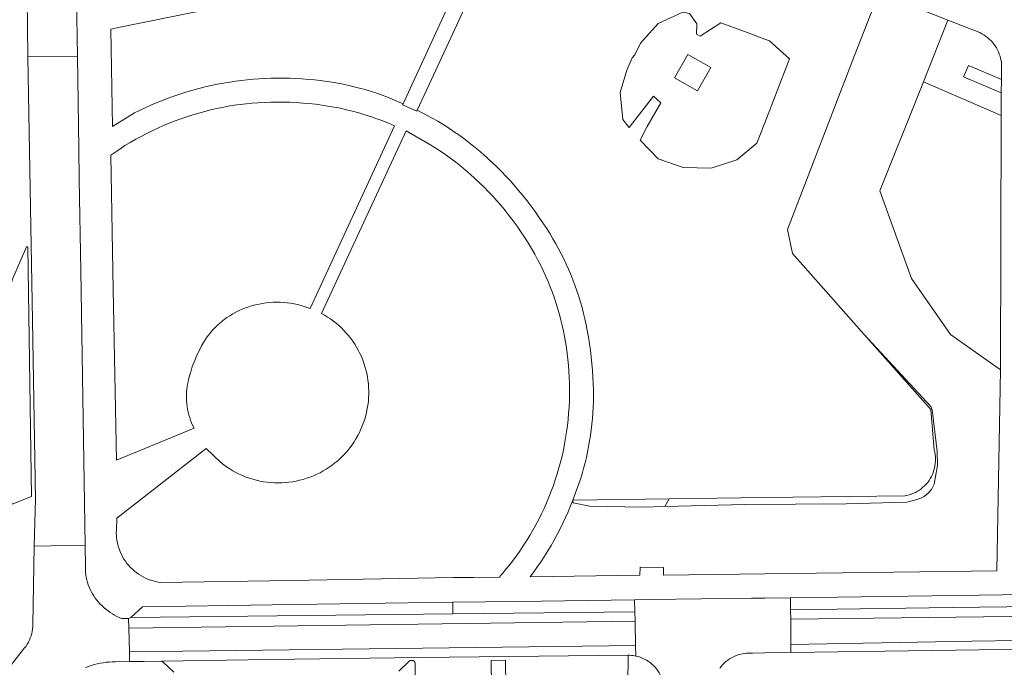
# Model space of a CAD drawing. Header units: metres. Extents: x 89888 to 94270, y 464165 to 468904.
# Tile 226 of 256: x 92378 to 92539, y 466816 to 466922. Entities that reach past the tile are written whole.
import ezdxf

# ---------------------------------------------------------------- set-up
doc = ezdxf.new("R2010")
doc.units = ezdxf.units.M
for name, color, linetype, lineweight in [('B_BEBOUWINGSGRENS_0', 251, 'CONTINUOUS', 13), ('K_KUNSTWERKGRENS_1', 251, 'CONTINUOUS', 13), ('T_CULTUURGRENS_0', 251, 'CONTINUOUS', 13), ('V_WEGGRENS_0', 251, 'CONTINUOUS', 13), ('W_WALBESCHERMING_LIJN_0', 251, 'CONTINUOUS', 13)]:
    doc.layers.add(name, color=color, linetype=linetype, lineweight=lineweight)

msp = doc.modelspace()

# ---------------------------------------------------------------- linework, layer by layer
at = {"layer": 'B_BEBOUWINGSGRENS_0'}
msp.add_lwpolyline([(92491.15, 466914.06), (92487.34, 466916.22), (92485.16, 466912.39), (92488.96, 466910.22), (92491.15, 466914.06)], dxfattribs=at)
at = {"layer": 'K_KUNSTWERKGRENS_1'}
for p, q in [((92445.23, 466912.12), (92454.96, 466933.19)), ((92451.83, 466932.61), (92442.04, 466911.35)), ((92442.89, 466907.06), (92445.23, 466912.12)), ((92442.04, 466911.35), (92440.55, 466908.1))]:
    msp.add_line(p, q, dxfattribs=at)
msp.add_lwpolyline([(92440.55, 466908.1), (92440.47, 466907.94), (92442.81, 466906.88), (92442.89, 466907.06)], dxfattribs=at)
at = {"layer": 'T_CULTUURGRENS_0'}
for p, q in [((92530.08, 466921.87), (92526.09, 466911.73)), ((92526.09, 466911.73), (92538.87, 466906.2)), ((92484.3, 466843.23), (92483.59, 466841.96))]:
    msp.add_line(p, q, dxfattribs=at)
for points in [[(92526.09, 466911.73), (92525.33, 466909.8), (92518.93, 466893.82), (92524.13, 466879.43), (92530.52, 466870.24), (92538.73, 466864.41)], [(92516.34, 466870.24), (92527.31, 466858.39), (92527.5, 466857.86), (92528.33, 466850.99), (92528.38, 466848.72), (92527.85, 466845.64), (92527.39, 466844.75), (92526.86, 466844.16), (92526.19, 466843.64), (92525.48, 466843.29), (92524.65, 466843.04), (92523.35, 466842.67), (92513.4, 466842.43), (92496.72, 466842.28), (92483.59, 466841.96)], [(92483.59, 466841.96), (92479.92, 466841.87), (92471.21, 466842.03), (92468.51, 466842.6), (92468.47, 466843.03)]]:
    msp.add_lwpolyline(points, dxfattribs=at)
at = {"layer": 'V_WEGGRENS_0'}
for p, q in [((92378.78, 466926.5), (92378.9, 466915.81)), ((92387.03, 466915.94), (92386.87, 466926.64)), ((92520.4, 466925.7), (92530.08, 466921.87)), ((92378.9, 466915.81), (92387.03, 466915.94)), ((92387.27, 466900.78), (92387.03, 466915.94)), ((92538.89, 466912.13), (92538.88, 466909.9)), ((92538.88, 466909.9), (92538.87, 466906.2)), ((92538.87, 466906.2), (92538.73, 466864.41)), ((92387.35, 466895.66), (92387.27, 466900.78)), ((92538.73, 466864.41), (92538.15, 466831.41)), ((92379.92, 466835.47), (92388.29, 466835.62)), ((92479.49, 466830.68), (92461.43, 466830.43)), ((92575.68, 466827.95), (92504.24, 466827)), ((92448.72, 466826.24), (92448.74, 466824.34)), ((92478.65, 466824.67), (92478.6, 466826.66)), ((92504.24, 466827), (92504.26, 466825)), ((92448.74, 466824.34), (92478.65, 466824.67)), ((92478.68, 466823.12), (92478.65, 466824.67)), ((92504.26, 466825), (92504.27, 466823.49)), ((92395.43, 466823.56), (92394.29, 466823.57)), ((92395.83, 466823.76), (92395.43, 466823.56)), ((92395.43, 466823.56), (92395.47, 466821.99)), ((92395.47, 466821.99), (92478.68, 466823.12)), ((92395.83, 466823.76), (92448.74, 466824.34)), ((92478.68, 466823.12), (92478.78, 466819.13)), ((92504.27, 466823.49), (92504.3, 466819.29)), ((92395.57, 466818.12), (92395.47, 466821.99)), ((92478.78, 466819.13), (92395.57, 466818.12)), ((92395.57, 466818.12), (92395.6, 466816.5)), ((92478.82, 466817.41), (92478.78, 466819.13)), ((92504.3, 466819.29), (92504.31, 466817.99)), ((92504.31, 466817.99), (92575.92, 466819.02))]:
    msp.add_line(p, q, dxfattribs=at)
for points in [[(92530.08, 466921.87), (92535.34, 466919.8), (92535.68, 466919.62), (92536, 466919.43), (92536.31, 466919.22), (92536.61, 466919), (92536.89, 466918.75), (92537.16, 466918.49), (92537.41, 466918.22), (92537.65, 466917.92), (92537.87, 466917.62), (92538.07, 466917.3), (92538.25, 466916.98), (92538.41, 466916.64), (92538.55, 466916.29), (92538.67, 466915.94), (92538.77, 466915.58), (92538.84, 466915.21), (92538.9, 466914.84), (92538.93, 466914.47), (92538.94, 466914.09), (92538.93, 466913.72), (92538.9, 466913.34), (92538.89, 466912.13)], [(92378.9, 466915.81), (92379.68, 466872.55), (92380.12, 466843.17), (92379.92, 466835.47)], [(92538.89, 466912.13), (92533.48, 466914.43), (92532.65, 466912.54), (92538.88, 466909.9)], [(92392.55, 466899.67), (92393.99, 466900.69), (92394.85, 466901.24), (92395.73, 466901.77), (92396.62, 466902.28), (92397.51, 466902.77), (92398.42, 466903.24), (92399.34, 466903.7), (92400.26, 466904.13), (92401.2, 466904.54), (92402.14, 466904.94), (92403.09, 466905.31), (92404.05, 466905.66), (92405.02, 466905.99), (92405.99, 466906.31), (92406.97, 466906.6), (92407.96, 466906.87), (92408.95, 466907.12), (92409.91, 466907.33), (92410.87, 466907.53), (92411.83, 466907.71), (92412.8, 466907.87), (92413.77, 466908), (92414.75, 466908.12), (92415.72, 466908.21), (92416.7, 466908.28), (92417.75, 466908.34), (92418.8, 466908.38), (92419.86, 466908.39), (92420.91, 466908.39), (92421.96, 466908.36), (92423.01, 466908.31), (92424.06, 466908.24), (92425.11, 466908.16), (92426.14, 466908.04), (92427.18, 466907.91), (92428.2, 466907.75), (92429.23, 466907.57), (92430.25, 466907.37), (92431.26, 466907.14), (92432.27, 466906.89), (92433.27, 466906.62), (92434.27, 466906.32), (92435.26, 466906.01), (92436.24, 466905.67), (92437.21, 466905.3), (92438.18, 466904.92), (92439.13, 466904.52), (92425.27, 466874.52), (92423.79, 466874.99), (92423.23, 466875.14), (92422.66, 466875.26), (92422.09, 466875.36), (92421.52, 466875.44), (92420.94, 466875.49), (92420.36, 466875.52), (92419.78, 466875.53), (92419.2, 466875.52), (92418.62, 466875.48), (92418.04, 466875.42), (92417.47, 466875.34), (92416.9, 466875.23), (92416.33, 466875.11), (92415.77, 466874.96), (92415.22, 466874.78), (92414.67, 466874.59), (92414.13, 466874.38), (92413.6, 466874.14), (92413.08, 466873.88), (92412.57, 466873.6), (92412.07, 466873.3), (92411.59, 466872.99), (92411.17, 466872.69), (92410.77, 466872.38), (92410.38, 466872.05), (92410, 466871.7), (92409.63, 466871.34), (92409.28, 466870.97), (92408.95, 466870.58), (92408.63, 466870.18), (92408.32, 466869.77), (92408.04, 466869.35), (92407.77, 466868.91), (92407.44, 466868.34), (92407.13, 466867.76), (92406.84, 466867.17), (92406.57, 466866.57), (92406.31, 466865.96), (92406.07, 466865.35), (92405.86, 466864.73), (92405.66, 466864.1), (92405.48, 466863.46), (92405.32, 466862.83), (92405.18, 466862.18), (92405.1, 466861.72), (92405.04, 466861.25), (92404.99, 466860.78), (92404.97, 466860.3), (92404.96, 466859.83), (92404.98, 466859.36), (92405.01, 466858.89), (92405.07, 466858.42), (92405.15, 466857.95), (92405.24, 466857.49), (92405.35, 466857.03), (92405.49, 466856.58), (92405.64, 466856.13), (92405.81, 466855.69), (92406, 466855.25), (92406.21, 466854.83), (92393.46, 466849.57)], [(92393.52, 466840.07), (92408.21, 466851.48), (92410.6, 466849.18), (92411.08, 466848.82), (92411.56, 466848.47), (92412.06, 466848.14), (92412.58, 466847.84), (92413.1, 466847.55), (92413.64, 466847.28), (92414.18, 466847.04), (92414.74, 466846.82), (92415.3, 466846.62), (92415.88, 466846.44), (92416.45, 466846.29), (92417.04, 466846.16), (92417.63, 466846.05), (92418.22, 466845.97), (92418.81, 466845.91), (92419.41, 466845.87), (92420.01, 466845.86), (92420.61, 466845.87), (92421.2, 466845.9), (92421.8, 466845.96), (92422.39, 466846.04), (92422.98, 466846.15), (92423.56, 466846.28), (92424.14, 466846.43), (92424.71, 466846.61), (92425.28, 466846.8), (92425.83, 466847.03), (92426.38, 466847.27), (92426.91, 466847.53), (92427.42, 466847.81), (92427.93, 466848.11), (92428.42, 466848.43), (92428.9, 466848.77), (92429.37, 466849.12), (92429.82, 466849.5), (92430.25, 466849.89), (92430.67, 466850.3), (92431.07, 466850.73), (92431.46, 466851.17), (92431.83, 466851.63), (92432.17, 466852.1), (92432.5, 466852.59), (92432.82, 466853.09), (92433.11, 466853.61), (92433.38, 466854.13), (92433.63, 466854.67), (92433.86, 466855.22), (92434.07, 466855.77), (92434.26, 466856.33), (92434.42, 466856.9), (92434.56, 466857.48), (92434.68, 466858.06), (92434.77, 466858.64), (92434.85, 466859.23), (92434.9, 466859.82), (92434.92, 466860.41), (92434.92, 466860.99), (92434.9, 466861.57), (92434.86, 466862.14), (92434.79, 466862.72), (92434.7, 466863.29), (92434.59, 466863.85), (92434.46, 466864.41), (92434.3, 466864.97), (92434.13, 466865.52), (92433.93, 466866.06), (92433.71, 466866.6), (92433.47, 466867.12), (92433.2, 466867.64), (92432.92, 466868.14), (92432.62, 466868.64), (92432.3, 466869.11), (92431.96, 466869.58), (92431.6, 466870.04), (92431.23, 466870.47), (92430.83, 466870.9), (92430.43, 466871.31), (92430, 466871.7), (92429.56, 466872.07), (92429.11, 466872.43), (92428.64, 466872.77), (92428.16, 466873.09), (92427.66, 466873.39), (92427.16, 466873.67), (92441.05, 466903.67), (92444.98, 466901.44), (92445.85, 466900.89), (92446.71, 466900.32), (92447.56, 466899.73), (92448.4, 466899.13), (92449.22, 466898.51), (92450.03, 466897.87), (92450.82, 466897.21), (92451.61, 466896.54), (92452.37, 466895.85), (92453.13, 466895.14), (92453.86, 466894.42), (92454.59, 466893.68), (92455.29, 466892.93), (92455.98, 466892.17), (92456.66, 466891.39), (92457.32, 466890.59), (92457.99, 466889.74), (92458.65, 466888.87), (92459.29, 466887.99), (92459.91, 466887.1), (92460.52, 466886.19), (92461.1, 466885.27), (92461.66, 466884.34), (92462.21, 466883.4), (92462.68, 466882.53), (92463.14, 466881.65), (92463.58, 466880.76), (92463.99, 466879.86), (92464.39, 466878.95), (92464.76, 466878.03), (92465.11, 466877.11), (92465.44, 466876.17), (92465.73, 466875.29), (92466.01, 466874.4), (92466.26, 466873.5), (92466.5, 466872.6), (92466.72, 466871.7), (92466.92, 466870.79), (92467.1, 466869.88), (92467.26, 466868.96), (92467.4, 466868.04), (92467.53, 466867.08), (92467.64, 466866.11), (92467.73, 466865.15), (92467.81, 466864.18), (92467.86, 466863.21), (92467.9, 466862.24), (92467.91, 466861.27), (92467.91, 466860.29), (92467.89, 466859.32), (92467.84, 466858.31), (92467.77, 466857.29), (92467.68, 466856.28), (92467.57, 466855.26), (92467.44, 466854.25), (92467.28, 466853.25), (92467.1, 466852.25), (92466.9, 466851.25), (92466.68, 466850.26), (92466.44, 466849.28), (92466.17, 466848.31), (92465.89, 466847.34), (92465.58, 466846.38), (92465.26, 466845.42), (92464.91, 466844.47), (92464.54, 466843.53), (92464.15, 466842.6), (92463.74, 466841.67), (92463.31, 466840.76), (92462.86, 466839.86), (92462.39, 466838.96), (92461.9, 466838.08), (92461.39, 466837.21), (92460.86, 466836.34), (92460.32, 466835.49), (92459.75, 466834.66), (92459.17, 466833.83), (92458.57, 466833.02), (92457.95, 466832.22), (92457.31, 466831.44), (92457.13, 466831.22), (92456.95, 466831), (92456.76, 466830.79), (92456.58, 466830.58), (92456.39, 466830.36)], [(92393.46, 466849.57), (92392.92, 466877.61), (92392.55, 466899.67)], [(92388.29, 466835.62), (92387.58, 466880.69), (92387.35, 466895.66)], [(92373.12, 466853.61), (92376.29, 466842.38), (92379.5, 466843.63), (92378.9, 466884.62), (92378.65, 466884.6), (92376.35, 466879.3), (92372.94, 466866.3)], [(92461.43, 466830.43), (92462.05, 466831.26), (92462.65, 466832.1), (92463.24, 466832.95), (92463.81, 466833.81), (92464.36, 466834.69), (92464.89, 466835.58), (92465.41, 466836.47), (92465.9, 466837.38), (92466.38, 466838.3), (92466.84, 466839.23), (92467.27, 466840.16), (92467.69, 466841.11), (92468.09, 466842.07), (92468.47, 466843.03)], [(92394.08, 466834.52), (92393.93, 466834.9), (92393.8, 466835.28), (92393.69, 466835.67), (92393.6, 466836.06), (92393.53, 466836.46), (92393.48, 466836.86), (92393.44, 466837.27), (92393.43, 466837.67), (92393.44, 466838.08), (92393.52, 466840.07)], [(92379.92, 466835.47), (92379.72, 466822.59), (92379.71, 466822.21), (92379.67, 466821.84), (92379.6, 466821.47), (92379.52, 466821.1), (92379.42, 466820.74), (92379.29, 466820.39), (92379.15, 466820.04), (92378.98, 466819.7), (92378.79, 466819.38), (92378.59, 466819.06), (92378.36, 466818.76), (92376.61, 466816.53), (92376.24, 466816.08), (92375.9, 466815.61), (92375.57, 466815.13)], [(92388.29, 466835.62), (92388.35, 466831.96), (92388.36, 466831.55), (92388.38, 466831.14), (92388.43, 466830.73), (92388.5, 466830.32), (92388.58, 466829.91), (92388.69, 466829.52), (92388.82, 466829.12), (92388.96, 466828.73), (92389.13, 466828.36), (92389.31, 466827.99), (92389.52, 466827.63), (92389.74, 466827.28), (92389.98, 466826.93), (92390.24, 466826.59), (92390.51, 466826.26), (92390.8, 466825.95), (92391.1, 466825.64), (92391.41, 466825.35), (92391.74, 466825.08), (92392.07, 466824.82), (92392.42, 466824.57), (92392.78, 466824.34), (92393.14, 466824.12), (92393.52, 466823.92), (92393.9, 466823.74), (92394.29, 466823.57)], [(92456.39, 466830.36), (92452.11, 466830.3), (92448.83, 466830.29), (92422.18, 466829.83), (92400.75, 466829.5), (92400.31, 466829.56), (92399.88, 466829.65), (92399.46, 466829.76), (92399.04, 466829.89), (92398.63, 466830.04), (92398.23, 466830.21), (92397.84, 466830.41), (92397.46, 466830.62), (92397.09, 466830.86), (92396.74, 466831.11), (92396.4, 466831.38), (92396.07, 466831.67), (92395.76, 466831.98), (92395.46, 466832.3), (92395.18, 466832.64), (92394.92, 466832.99), (92394.68, 466833.35), (92394.46, 466833.73), (92394.26, 466834.12), (92394.08, 466834.52)], [(92483.36, 466830.7), (92483.38, 466831.96), (92479.51, 466832.03), (92479.49, 466830.68)], [(92538.15, 466831.41), (92500, 466830.91), (92483.36, 466830.7)], [(92448.72, 466826.24), (92419.03, 466825.81), (92397.76, 466825.51), (92395.83, 466823.76)], [(92478.6, 466826.66), (92459.47, 466826.4), (92448.72, 466826.24)], [(92504.24, 466827), (92500, 466826.94), (92497.85, 466826.91), (92481.3, 466826.69), (92478.6, 466826.66)], [(92575.73, 466825.94), (92530.83, 466825.37), (92504.26, 466825)], [(92575.78, 466824.34), (92554.09, 466824.07), (92504.27, 466823.49)], [(92575.88, 466820.38), (92564.91, 466820.29), (92534.01, 466819.86), (92504.3, 466819.29)], [(92388.39, 466815.54), (92388.85, 466815.72), (92389.33, 466815.87), (92389.8, 466816.01), (92390.29, 466816.13), (92390.77, 466816.24), (92391.26, 466816.32), (92391.76, 466816.39), (92392.25, 466816.43), (92392.75, 466816.46), (92393.25, 466816.47), (92395.6, 466816.5)], [(92395.6, 466816.5), (92398, 466816.52), (92400.87, 466816.55)], [(92400.87, 466816.55), (92418.64, 466816.84), (92443.26, 466817.17), (92477.58, 466817.54)], [(92400.87, 466816.55), (92401, 466816.49), (92401.12, 466816.4), (92402.9, 466814.76)], [(92439.85, 466814.91), (92441.49, 466816.54), (92441.61, 466816.61), (92441.74, 466816.66), (92441.88, 466816.69), (92442.02, 466816.7), (92442.22, 466816.66), (92442.38, 466816.57), (92442.5, 466816.43), (92442.57, 466816.25), (92442.6, 466812.28)], [(92455.11, 466812.46), (92455.05, 466816.69), (92457.41, 466816.74), (92457.46, 466812.48)], [(92477.51, 466812.76), (92477.58, 466817.54)], [(92477.58, 466817.54), (92477.83, 466817.54), (92478.08, 466817.52), (92478.33, 466817.5), (92478.57, 466817.46), (92478.82, 466817.41)], [(92483.47, 466812.11), (92483.46, 466812.22), (92483.41, 466812.59), (92483.34, 466812.95), (92483.25, 466813.31), (92483.13, 466813.67), (92482.99, 466814.01), (92482.83, 466814.35), (92482.65, 466814.68), (92482.45, 466814.99), (92482.23, 466815.29), (92481.98, 466815.58), (92481.73, 466815.85), (92481.45, 466816.1), (92481.16, 466816.34), (92480.86, 466816.55), (92480.55, 466816.75), (92480.22, 466816.92), (92479.88, 466817.08), (92479.53, 466817.21), (92479.18, 466817.33), (92478.82, 466817.41)], [(92504.31, 466817.99), (92500, 466817.92), (92497.98, 466817.9), (92497.02, 466817.88), (92496.65, 466817.84), (92496.28, 466817.78), (92495.92, 466817.69), (92495.56, 466817.59), (92495.21, 466817.46), (92494.87, 466817.3), (92494.54, 466817.13), (92494.22, 466816.94), (92493.92, 466816.73), (92493.62, 466816.5), (92493.34, 466816.25), (92493.08, 466815.99), (92492.84, 466815.71), (92492.61, 466815.42)]]:
    msp.add_lwpolyline(points, dxfattribs=at)
at = {"layer": 'W_WALBESCHERMING_LIJN_0'}
for p, q in [((92518.68, 466926.13), (92514.78, 466916.03)), ((92500, 466905), (92504.09, 466915.49)), ((92498.71, 466901.67), (92500, 466905)), ((92468.47, 466843.03), (92484.3, 466843.23))]:
    msp.add_line(p, q, dxfattribs=at)
for points in [[(92395.35, 466920.95), (92426.71, 466927.35), (92451.83, 466932.61)], [(92500, 466918.73), (92496.65, 466920), (92492.79, 466921.41), (92489.38, 466919.2), (92488.79, 466919.56), (92488.86, 466921.22), (92487.61, 466922.97), (92486.54, 466923.14), (92482.51, 466921.28)], [(92392.78, 466904.41), (92392.52, 466920.37), (92395.35, 466920.95)], [(92482.51, 466921.28), (92479.59, 466918.07), (92478.65, 466916.17), (92478.22, 466915.65), (92477.33, 466913.62), (92476.24, 466909.95), (92476.68, 466905.51), (92477.71, 466904.24), (92478.26, 466904.96), (92481.74, 466909.35), (92482.95, 466908.27), (92480.67, 466904.38), (92479.51, 466902.12), (92482.46, 466899.09), (92486.58, 466897.64), (92491.19, 466897.53), (92495.43, 466898.9), (92498.71, 466901.67)], [(92504.09, 466915.49), (92500.78, 466918.43), (92500, 466918.73)], [(92514.78, 466916.03), (92503.75, 466887.47), (92504.54, 466883.51), (92516.34, 466870.24)], [(92436.06, 466909.89), (92435.71, 466910.01), (92435.36, 466910.12), (92435.01, 466910.23), (92434.66, 466910.34), (92434.31, 466910.44), (92433.42, 466910.69), (92432.53, 466910.92), (92431.64, 466911.13), (92430.74, 466911.32), (92429.84, 466911.5), (92428.93, 466911.65), (92428.03, 466911.79), (92427.01, 466911.92), (92425.98, 466912.04), (92424.96, 466912.13), (92423.93, 466912.21), (92422.9, 466912.27), (92421.88, 466912.31), (92420.85, 466912.33), (92419.82, 466912.34), (92418.85, 466912.32), (92417.87, 466912.29), (92416.9, 466912.23), (92415.93, 466912.16), (92414.96, 466912.07), (92413.99, 466911.96), (92413.03, 466911.84), (92412.07, 466911.69), (92411.05, 466911.52), (92410.03, 466911.33), (92409.02, 466911.11), (92408.02, 466910.88), (92407.01, 466910.63), (92406.02, 466910.36), (92405.03, 466910.07), (92404.04, 466909.76), (92403.06, 466909.44), (92402.09, 466909.09), (92401.12, 466908.73), (92400.16, 466908.34), (92399.21, 466907.94), (92398.27, 466907.52), (92397.34, 466907.09), (92396.41, 466906.63), (92392.78, 466904.41)], [(92440.55, 466908.1), (92439.66, 466908.5), (92438.77, 466908.88), (92437.88, 466909.24), (92436.97, 466909.58), (92436.06, 466909.89)], [(92468.47, 466843.03), (92469.7, 466846.45), (92469.97, 466847.34), (92470.23, 466848.23), (92470.46, 466849.12), (92470.68, 466850.02), (92470.88, 466850.93), (92471.06, 466851.84), (92471.22, 466852.75), (92471.37, 466853.66), (92471.49, 466854.58), (92471.6, 466855.5), (92471.68, 466856.42), (92471.75, 466857.34), (92471.8, 466858.27), (92471.83, 466859.19), (92471.84, 466860.12), (92471.83, 466861.04), (92471.8, 466862.14), (92471.75, 466863.24), (92471.68, 466864.34), (92471.59, 466865.43), (92471.48, 466866.53), (92471.35, 466867.62), (92471.2, 466868.71), (92471.03, 466869.79), (92470.84, 466870.88), (92470.65, 466871.82), (92470.45, 466872.77), (92470.22, 466873.7), (92469.98, 466874.64), (92469.72, 466875.56), (92469.43, 466876.48), (92469.13, 466877.4), (92468.81, 466878.31), (92468.48, 466879.21), (92468.13, 466880.08), (92467.76, 466880.95), (92467.38, 466881.8), (92466.98, 466882.65), (92466.56, 466883.48), (92466.12, 466884.31), (92465.67, 466885.13), (92465.2, 466885.94), (92464.72, 466886.74), (92464.12, 466887.67), (92463.52, 466888.59), (92462.89, 466889.51), (92462.25, 466890.41), (92461.6, 466891.29), (92460.93, 466892.17), (92460.24, 466893.03), (92459.54, 466893.89), (92458.82, 466894.73), (92458.14, 466895.5), (92457.44, 466896.25), (92456.73, 466897), (92456, 466897.72), (92455.26, 466898.44), (92454.51, 466899.14), (92453.74, 466899.82), (92452.96, 466900.49), (92452.16, 466901.14), (92451.35, 466901.78), (92450.53, 466902.4), (92449.7, 466903.01), (92448.85, 466903.59), (92448, 466904.16), (92447.13, 466904.72), (92446.25, 466905.26), (92442.89, 466907.06)], [(92484.3, 466843.23), (92500, 466843.43), (92523, 466843.72), (92523.36, 466843.79), (92523.73, 466843.89), (92524.08, 466844), (92524.43, 466844.14), (92524.77, 466844.3), (92525.1, 466844.48), (92525.41, 466844.68), (92525.72, 466844.9), (92526.01, 466845.13), (92526.28, 466845.39), (92526.54, 466845.66), (92526.78, 466845.94), (92527, 466846.24), (92527.2, 466846.56), (92527.39, 466846.89), (92527.55, 466847.22), (92527.69, 466847.57), (92527.81, 466847.92), (92527.91, 466848.28), (92527.98, 466848.65), (92528.03, 466849.02), (92528.06, 466849.39), (92528.07, 466849.77), (92528.05, 466850.14), (92528.01, 466850.51), (92527.95, 466850.88), (92527.86, 466851.24), (92527.32, 466857.89), (92516.34, 466870.24)]]:
    msp.add_lwpolyline(points, dxfattribs=at)

doc.saveas('drawing.dxf')
